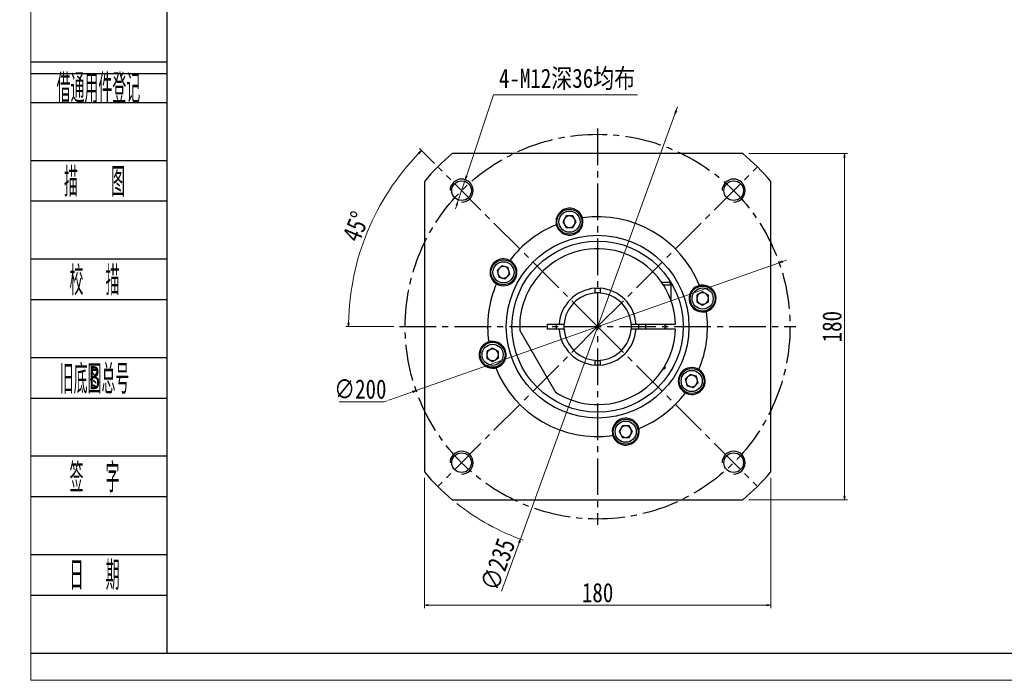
# Model space of a CAD drawing. Header units: millimetres. Extents: x -57 to 1151, y -40 to 802.
# Tile 1 of 8: x -57 to 455, y -40 to 304. Entities that reach past the tile are written whole.
import ezdxf
from ezdxf.enums import TextEntityAlignment as Align

# ---------------------------------------------------------------- set-up
doc = ezdxf.new("R2010")
doc.units = ezdxf.units.MM
doc.set_wipeout_variables(frame=1)
doc.linetypes.add('CENTER2', pattern=[28.575, 19.05, -3.175, 3.175, -3.175])
for name, color, linetype in [('1轮廓实线层', 7, 'Continuous'), ('2细线层', 4, 'Continuous'), ('3中心线层', 1, 'CENTER2'), ('6文字层', 3, 'Continuous')]:
    doc.layers.add(name, color=color, linetype=linetype)
doc.layers.add('图框_外框线', color=7, linetype='Continuous', lineweight=18)
doc.layers.add('尺寸线层', color=3, linetype='Continuous', lineweight=18)
doc.styles.add('PC_TEXTSTYLE', font='ISOCP.SHX', dxfattribs={"width": 0.707, "bigfont": 'GBCBIG.SHX'})
doc.styles.get("Standard").update_dxf_attribs({"font": 'SimSun.ttf'})
doc.styles.add('宋体', font='SimSun.ttf', dxfattribs={"width": 0.8})
doc.dimstyles.new('A水平标注', dxfattribs={"dimtxt": 3.5, "dimasz": 2, "dimexe": 1.5, "dimexo": 3, "dimgap": 1.1, "dimtad": 1, "dimtoh": 1, "dimdec": 1, "dimdsep": 46, "dimtxsty": '宋体', "dimblk": 'OPEN', "dimcen": 3, "dimclrd": 3, "dimclre": 3, "dimclrt": 6, "dimadec": 0, "dimazin": 0, "dimtm": 1e-09, "dimtfac": 1, "dimtdec": 1, "dimtix": 1, "dimtmove": 0, "dimatfit": 3, "dimldrblk": 'OPEN', "dimfxl": 0, "dimlwd": 13, "dimlwe": 13, "dimarcsym": 0})
doc.dimstyles.new('A水平标注$0', dxfattribs={"dimtxt": 3.5, "dimasz": 2, "dimexe": 1.5, "dimexo": 3, "dimgap": 1.1, "dimtad": 1, "dimtoh": 1, "dimdec": 4, "dimdsep": 46, "dimtxsty": '宋体', "dimblk": 'OPEN', "dimcen": 3, "dimclrd": 3, "dimclre": 3, "dimclrt": 6, "dimadec": 0, "dimazin": 0, "dimtm": 1e-09, "dimtfac": 1, "dimtdec": 4, "dimtix": 1, "dimtmove": 0, "dimatfit": 3, "dimldrblk": 'OPEN', "dimfxl": 0, "dimlwd": 13, "dimlwe": 13, "dimarcsym": 0})

# ---------------------------------------------------------------- blocks, each defined once
blk = doc.blocks.new('_Open')
at = {"color": 0, "linetype": 'ByBlock', "lineweight": -2}
for p, q in [((-1, 0.17), (0, 0)), ((-1, -0.17), (0, 0)), ((0, 0), (-1, 0))]:
    blk.add_line(p, q, dxfattribs=at)
blk = doc.blocks.new('*D46')
at = {"layer": 'Defpoints', "color": 0, "transparency": 16777216}
for p in [(175.08, 220.63), (171.27, 209.25)]:
    blk.add_point(p, dxfattribs=at)
at = {"layer": '尺寸线层', "color": 3, "lineweight": 13, "transparency": 16777216}
for p, q in [((189.81, 264.71), (175.71, 222.53)), ((264.69, 264.71), (189.81, 264.71)), ((171.27, 209.25), (175.08, 220.63)), ((170.64, 207.35), (170.01, 205.45))]:
    blk.add_line(p, q, dxfattribs=at)
at = {"layer": '尺寸线层', "color": 3, "lineweight": 13, "transparency": 16777216, "xscale": 2, "yscale": 2, "zscale": 2}
for p, rotation in [((175.08, 220.63), 251.5231368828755), ((171.27, 209.25), 71.52313688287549)]:
    blk.add_blockref('_Open', p, dxfattribs=dict(at, rotation=rotation))
at = {"layer": '尺寸线层', "color": 6, "transparency": 16777216, "insert": (228, 272.8), "char_height": 10, "attachment_point": 5, "style": '宋体', "bg_fill": 3, "box_fill_scale": 1.1, "bg_fill_color": 256, "bg_fill_true_color": 13158600, "bg_fill_transparency": 0}
blk.add_mtext('4-M12深36均布', dxfattribs=at)
blk = doc.blocks.new('*D47')
at = {"layer": 'Defpoints', "color": 0, "transparency": 16777216}
for p in [(284.03, 254.66), (203.74, 33.8)]:
    blk.add_point(p, dxfattribs=at)
at = {"layer": '尺寸线层', "color": 3, "lineweight": 13, "transparency": 16777216}
for p, q in [((284.71, 256.54), (285.4, 258.42)), ((284.03, 254.66), (203.74, 33.8)), ((193.9, 6.72), (203.06, 31.92))]:
    blk.add_line(p, q, dxfattribs=at)
at = {"layer": '尺寸线层', "color": 3, "lineweight": 13, "transparency": 16777216, "xscale": 2, "yscale": 2, "zscale": 2, "rotation": 250.0233156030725}
blk.add_blockref('_Open', (284.03, 254.66), dxfattribs=at)
at = {"layer": '尺寸线层', "color": 6, "transparency": 16777216, "insert": (192.03, 20.6), "char_height": 10, "attachment_point": 5, "rotation": 70.0233, "style": '宋体', "bg_fill": 3, "box_fill_scale": 1.1, "bg_fill_color": 256, "bg_fill_true_color": 13158600, "bg_fill_transparency": 0}
blk.add_mtext('∅235', dxfattribs=at)
at = {"layer": '尺寸线层', "color": 3, "lineweight": 13, "transparency": 16777216}
blk.add_arc((243.89, 144.23), 117.5, 231.4551, 250.7548, dxfattribs=at)
at = {"layer": '尺寸线层', "color": 3, "lineweight": 13, "transparency": 16777216, "xscale": 2, "yscale": 2, "zscale": 2, "rotation": 70.02331560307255}
blk.add_blockref('_Open', (203.74, 33.8), dxfattribs=at)
blk = doc.blocks.new('*D48')
at = {"layer": 'Defpoints', "color": 0, "transparency": 16777216}
for p in [(153.89, 68.69), (333.89, 68.69), (333.89, -0.58)]:
    blk.add_point(p, dxfattribs=at)
at = {"layer": '尺寸线层', "color": 3, "lineweight": 13, "transparency": 16777216}
for p, q in [((153.89, 65.69), (153.89, -2.08)), ((333.89, 65.69), (333.89, -2.08)), ((155.89, -0.58), (331.89, -0.58))]:
    blk.add_line(p, q, dxfattribs=at)
at = {"layer": '尺寸线层', "color": 3, "lineweight": 13, "transparency": 16777216, "xscale": 2, "yscale": 2, "zscale": 2, "rotation": 180}
blk.add_blockref('_Open', (153.89, -0.58), dxfattribs=at)
at = {"layer": '尺寸线层', "color": 3, "lineweight": 13, "transparency": 16777216, "xscale": 2, "yscale": 2, "zscale": 2}
blk.add_blockref('_Open', (333.89, -0.58), dxfattribs=at)
at = {"layer": '尺寸线层', "color": 6, "transparency": 16777216, "insert": (243.89, 5.92), "char_height": 10, "attachment_point": 5, "style": '宋体', "bg_fill": 3, "box_fill_scale": 1.1, "bg_fill_color": 256, "bg_fill_true_color": 13158600, "bg_fill_transparency": 0}
blk.add_mtext('180', dxfattribs=at)
blk = doc.blocks.new('*D49')
at = {"layer": 'Defpoints', "color": 0, "transparency": 16777216}
for p in [(161.16, 226.96), (131.79, 208.95), (140.89, 144.23), (243.89, 144.23), (346.89, 144.23)]:
    blk.add_point(p, dxfattribs=at)
at = {"layer": '尺寸线层', "color": 3, "lineweight": 13, "transparency": 16777216}
for p, q in [((159.03, 229.08), (151.3, 236.82)), ((137.89, 144.23), (112.94, 144.23))]:
    blk.add_line(p, q, dxfattribs=at)
blk.add_arc((243.89, 144.23), 129.44, 135.8853, 179.1147, dxfattribs=at)
at = {"layer": '尺寸线层', "color": 3, "lineweight": 13, "transparency": 16777216, "xscale": 2, "yscale": 2, "zscale": 2}
for p, rotation in [((152.36, 235.76), 45.4426371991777), ((114.44, 144.23), 269.5573628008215)]:
    blk.add_blockref('_Open', p, dxfattribs=dict(at, rotation=rotation))
at = {"layer": '尺寸线层', "color": 6, "transparency": 16777216, "insert": (118.29, 196.25), "char_height": 10, "attachment_point": 5, "rotation": 67.5, "style": '宋体', "bg_fill": 3, "box_fill_scale": 1.1, "bg_fill_color": 256, "bg_fill_true_color": 13158600, "bg_fill_transparency": 0}
blk.add_mtext('45°', dxfattribs=at)
blk = doc.blocks.new('*D50')
at = {"layer": 'Defpoints', "color": 0, "transparency": 16777216}
for p in [(338.22, 177.41), (149.55, 111.04)]:
    blk.add_point(p, dxfattribs=at)
at = {"layer": '尺寸线层', "color": 3, "lineweight": 13, "transparency": 16777216}
for p, q in [((338.22, 177.41), (149.55, 111.04)), ((340.11, 178.08), (341.99, 178.74)), ((133.01, 105.22), (147.67, 110.38)), ((109.57, 105.22), (133.01, 105.22))]:
    blk.add_line(p, q, dxfattribs=at)
at = {"layer": '尺寸线层', "color": 3, "lineweight": 13, "transparency": 16777216, "xscale": 2, "yscale": 2, "zscale": 2}
for p, rotation in [((338.22, 177.41), 199.3808903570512), ((149.55, 111.04), 19.38089035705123)]:
    blk.add_blockref('_Open', p, dxfattribs=dict(at, rotation=rotation))
at = {"layer": '尺寸线层', "color": 6, "transparency": 16777216, "insert": (120.54, 111.72), "char_height": 10, "attachment_point": 5, "style": '宋体', "bg_fill": 3, "box_fill_scale": 1.1, "bg_fill_color": 256, "bg_fill_true_color": 13158600, "bg_fill_transparency": 0}
blk.add_mtext('∅200', dxfattribs=at)
blk = doc.blocks.new('*D51')
at = {"layer": 'Defpoints', "color": 0, "transparency": 16777216}
for p in [(319.43, 234.23), (372.25, 234.23), (319.43, 54.23)]:
    blk.add_point(p, dxfattribs=at)
at = {"layer": '尺寸线层', "color": 3, "lineweight": 13, "transparency": 16777216}
for p, q in [((322.43, 234.23), (373.75, 234.23)), ((372.25, 56.23), (372.25, 232.23)), ((322.43, 54.23), (373.75, 54.23))]:
    blk.add_line(p, q, dxfattribs=at)
at = {"layer": '尺寸线层', "color": 3, "lineweight": 13, "transparency": 16777216, "xscale": 2, "yscale": 2, "zscale": 2}
for p, rotation in [((372.25, 234.23), 90), ((372.25, 54.23), 270)]:
    blk.add_blockref('_Open', p, dxfattribs=dict(at, rotation=rotation))
at = {"layer": '尺寸线层', "color": 6, "transparency": 16777216, "insert": (365.75, 144.23), "char_height": 10, "attachment_point": 5, "rotation": 90, "style": '宋体', "bg_fill": 3, "box_fill_scale": 1.1, "bg_fill_color": 256, "bg_fill_true_color": 13158600, "bg_fill_transparency": 0}
blk.add_mtext('180', dxfattribs=at)

msp = doc.modelspace()

# ---------------------------------------------------------------- linework, layer by layer
at = {"layer": '1轮廓实线层'}
for p, q in [((319.42692, 234.22695), (168.34748, 234.22695)), ((153.8872, 219.76667), (153.8872, 68.68722)), ((333.8872, 68.68722), (333.8872, 219.76667)), ((227.53187, 201.80175), (225.79982, 198.80176)), ((230.99598, 201.80175), (227.53187, 201.80175)), ((232.72803, 198.80176), (230.99598, 201.80175)), ((225.79982, 198.80176), (227.53187, 195.80175)), ((227.53187, 195.80175), (230.99598, 195.80175)), ((230.99598, 195.80175), (232.72803, 198.80176)), ((194.06019, 175.82301), (191.6107, 173.37352)), ((197.40625, 174.92644), (194.06019, 175.82301)), ((198.30283, 171.58037), (197.40625, 174.92644)), ((191.6107, 173.37352), (192.50727, 170.02746)), ((192.50727, 170.02746), (195.85334, 169.13088)), ((195.85334, 169.13088), (198.30283, 171.58037)), ((280.6372, 167.22695), (277.22262, 167.22695)), ((278.05133, 165.97695), (281.8872, 165.97695)), ((242.6372, 162.26103), (242.6372, 163.68684)), ((245.1372, 163.68684), (245.1372, 162.26103)), ((298.46201, 162.31432), (295.46201, 160.58227)), ((295.46201, 160.58227), (295.46201, 157.11817)), ((301.46201, 160.58227), (298.46201, 162.31432)), ((301.46201, 157.11817), (301.46201, 160.58227)), ((295.46201, 157.11817), (298.46201, 155.38612)), ((298.46201, 155.38612), (301.46201, 157.11817)), ((217.8872, 142.97695), (217.8872, 145.47695)), ((217.8872, 145.47695), (222.92444, 145.47695)), ((224.42731, 145.47695), (225.85312, 145.47695)), ((261.92128, 145.47695), (263.34709, 145.47695)), ((264.84997, 145.47695), (283.86766, 145.47695)), ((203.99249, 141.32662), (221.42808, 111.12728)), ((222.92444, 142.97695), (217.8872, 142.97695)), ((225.85312, 142.97695), (224.42731, 142.97695)), ((263.34709, 142.97695), (261.92128, 142.97695)), ((283.86766, 142.97695), (264.84997, 142.97695)), ((189.31239, 133.06777), (186.31239, 131.33572)), ((186.31239, 131.33572), (186.31239, 127.87162)), ((192.31239, 131.33572), (189.31239, 133.06777)), ((192.31239, 127.87162), (192.31239, 131.33572)), ((186.31239, 127.87162), (189.31239, 126.13957)), ((189.31239, 126.13957), (192.31239, 127.87162)), ((242.6372, 124.76705), (242.6372, 126.19286)), ((245.1372, 126.19286), (245.1372, 124.76705)), ((277.89088, 122.22695), (278.4872, 122.22695)), ((278.8872, 122.62695), (278.14636, 122.62695)), ((291.92106, 119.32301), (289.47157, 116.87352)), ((295.26713, 118.42644), (291.92106, 119.32301)), ((296.1637, 115.08037), (295.26713, 118.42644)), ((289.47157, 116.87352), (290.36815, 113.52746)), ((290.36815, 113.52746), (293.71421, 112.63088)), ((293.71421, 112.63088), (296.1637, 115.08037)), ((256.77843, 92.65214), (255.04637, 89.65214)), ((260.24253, 92.65214), (256.77843, 92.65214)), ((261.97458, 89.65214), (260.24253, 92.65214)), ((255.04637, 89.65214), (256.77843, 86.65214)), ((260.24253, 86.65214), (261.97458, 89.65214)), ((256.77843, 86.65214), (260.24253, 86.65214)), ((168.34748, 54.22694), (319.42692, 54.22694))]:
    msp.add_line(p, q, dxfattribs=at)
at = {"layer": '1轮廓实线层', "flags": 128}
for points in [[(242.6372, 164.18785), (243.8872, 164.22695), (245.1372, 164.18785)], [(279.36519, 142.97695), (279.3872, 144.22695), (279.36519, 145.47695)], [(245.1372, 124.26605), (243.8872, 124.22695), (242.6372, 124.26605)]]:
    msp.add_lwpolyline(points, dxfattribs=at)
at = {"layer": '1轮廓实线层'}
for centre, radius in [((173.17652, 214.93762), 5.1), ((314.59788, 214.93762), 5.1), ((229.26392, 198.80176), 6.5), ((229.26392, 198.80176), 5.5), ((243.8872, 144.22695), 47.5), ((243.8872, 144.22695), 44.5), ((194.95677, 172.47695), 6.5), ((194.95677, 172.47695), 5.5), ((298.46201, 158.85022), 6.5), ((298.46201, 158.85022), 5.5), ((189.31239, 129.60367), 6.5), ((189.31239, 129.60367), 5.5), ((292.81764, 115.97695), 6.5), ((292.81764, 115.97695), 5.5), ((258.51048, 89.65214), 6.5), ((258.51048, 89.65214), 5.5), ((173.17652, 73.51627), 5.1), ((314.59788, 73.51627), 5.1)]:
    msp.add_circle(centre, radius, dxfattribs=at)
for centre, radius, start, end in [((243.8872, 144.22695), 117.5, 130.0077539, 139.9922461), ((243.8872, 144.22695), 117.5, 40.0077539, 49.9922461), ((229.26392, 198.80176), 7, 20.9701744, 189.0298256), ((229.26392, 198.80176), 7, 202.6464204, 7.3535796), ((229.26392, 198.80176), 3, 150, 210), ((229.26392, 198.80176), 3, 90, 150), ((229.26392, 198.80176), 3, 30, 90), ((229.26392, 198.80176), 3, 330, 30), ((243.8872, 144.22695), 57.15, 22.0320262, 97.9679738), ((229.26392, 198.80176), 7, 7.3535796, 16.801927), ((243.8872, 144.22695), 57.15, 112.0320262, 142.9679738), ((229.26392, 198.80176), 7, 193.198073, 202.6464204), ((229.26392, 198.80176), 3, 210, 270), ((229.26392, 198.80176), 3, 270, 330), ((243.8872, 144.22695), 40.5, 1.7686691, 182.7339555), ((194.95677, 172.47695), 7, 65.9701744, 234.0298256), ((194.95677, 172.47695), 3, 135, 195), ((194.95677, 172.47695), 7, 247.6464204, 52.3535796), ((194.95677, 172.47695), 3, 75, 135), ((194.95677, 172.47695), 3, 15, 75), ((194.95677, 172.47695), 7, 52.3535796, 61.801927), ((194.95677, 172.47695), 3, 195, 255), ((194.95677, 172.47695), 3, 255, 315), ((194.95677, 172.47695), 3, 315, 15), ((243.8872, 144.22695), 57.15, 157.0320262, 187.9679738), ((194.95677, 172.47695), 7, 238.198073, 247.6464204), ((243.8872, 144.22695), 20, 93.5833217, 176.4166783), ((243.8872, 144.22695), 20, 3.5833217, 86.4166783), ((280.6372, 165.97695), 1.25, 0, 90), ((298.46201, 158.85022), 7, 112.6464204, 277.3535796), ((298.46201, 158.85022), 7, 103.198073, 112.6464204), ((298.46201, 158.85022), 7, 290.9701744, 99.0298256), ((243.8872, 144.22695), 17.5, 94.0960438, 175.9039562), ((243.8872, 144.22695), 17.6, 85.9272686, 94.0727314), ((243.8872, 144.22695), 17.5, 4.0960438, 85.9039562), ((298.46201, 158.85022), 3, 120, 180), ((298.46201, 158.85022), 3, 180, 240), ((298.46201, 158.85022), 3, 60, 120), ((298.46201, 158.85022), 3, 0, 60), ((298.46201, 158.85022), 3, 300, 0), ((298.46201, 158.85022), 3, 240, 300), ((243.8872, 144.22695), 57.15, 337.0320262, 7.9679738), ((298.46201, 158.85022), 7, 277.3535796, 286.801927), ((243.8872, 144.22695), 21.5, 176.6669705, 183.3330295), ((243.8872, 144.22695), 17.6, 175.9272686, 184.0727314), ((243.8872, 144.22695), 17.6, 355.9272686, 4.0727314), ((243.8872, 144.22695), 21.5, 356.6669705, 3.3330295), ((243.8872, 144.22695), 40.5, 237.2660445, 358.2313309), ((243.8872, 144.22695), 20, 183.5833217, 266.4166783), ((243.8872, 144.22695), 17.5, 184.0960438, 265.9039562), ((243.8872, 144.22695), 17.5, 274.0960438, 355.9039562), ((243.8872, 144.22695), 20, 273.5833217, 356.4166783), ((189.31239, 129.60367), 7, 110.9701744, 279.0298256), ((189.31239, 129.60367), 7, 97.3535796, 106.801927), ((189.31239, 129.60367), 7, 292.6464204, 97.3535796), ((189.31239, 129.60367), 3, 120, 180), ((189.31239, 129.60367), 3, 180, 240), ((189.31239, 129.60367), 3, 60, 120), ((189.31239, 129.60367), 3, 0, 60), ((189.31239, 129.60367), 3, 300, 0), ((189.31239, 129.60367), 3, 240, 300), ((189.31239, 129.60367), 7, 283.198073, 292.6464204), ((243.8872, 144.22695), 17.6, 265.9272686, 274.0727314), ((292.81764, 115.97695), 7, 67.6464204, 232.3535796), ((243.8872, 144.22695), 57.15, 202.0320262, 277.9679738), ((292.81764, 115.97695), 3, 135, 195), ((292.81764, 115.97695), 7, 245.9701744, 54.0298256), ((292.81764, 115.97695), 3, 75, 135), ((292.81764, 115.97695), 3, 15, 75), ((292.81764, 115.97695), 7, 58.198073, 67.6464204), ((292.81764, 115.97695), 3, 195, 255), ((292.81764, 115.97695), 3, 255, 315), ((292.81764, 115.97695), 3, 315, 15), ((243.8872, 144.22695), 57.15, 292.0320262, 322.9679738), ((292.81764, 115.97695), 7, 232.3535796, 241.801927), ((258.51048, 89.65214), 7, 22.6464204, 187.3535796), ((258.51048, 89.65214), 3, 90, 150), ((258.51048, 89.65214), 3, 30, 90), ((258.51048, 89.65214), 7, 13.198073, 22.6464204), ((258.51048, 89.65214), 7, 187.3535796, 196.801927), ((258.51048, 89.65214), 7, 200.9701744, 9.0298256), ((258.51048, 89.65214), 3, 150, 210), ((258.51048, 89.65214), 3, 210, 270), ((258.51048, 89.65214), 3, 270, 330), ((258.51048, 89.65214), 3, 330, 30), ((243.8872, 144.22695), 117.5, 220.0077539, 229.9922461), ((243.8872, 144.22695), 117.5, 310.0077539, 319.9922461)]:
    msp.add_arc(centre, radius, start, end, dxfattribs=at)
for points in [[(235.80029, 201.30693), (235.96509, 200.8252)], [(222.44882, 197.20353), (222.35068, 197.70312)], [(197.80725, 178.87028), (198.26441, 178.64618)], [(191.26787, 166.52782), (190.84522, 166.81169)], [(242.6372, 163.68684), (242.6372, 164.18785)], [(245.1372, 164.18785), (245.1372, 163.68684)], [(281.8872, 165.97695), (281.8872, 158.23587)], [(296.86378, 165.66533), (297.36337, 165.76347)], [(242.6372, 161.68225), (242.6372, 162.26103)], [(245.1372, 162.26103), (245.1372, 161.68225)], [(300.96718, 152.31385), (300.48546, 152.14905)], [(222.92444, 145.47695), (223.9263, 145.47695)], [(223.9263, 145.47695), (224.42731, 145.47695)], [(225.85312, 145.47695), (226.4319, 145.47695)], [(261.3425, 145.47695), (261.92128, 145.47695)], [(263.34709, 145.47695), (263.8481, 145.47695)], [(263.8481, 145.47695), (264.84997, 145.47695)], [(268.8872, 142.97695), (268.8872, 145.47695)], [(278.8872, 145.47695), (278.8872, 142.97695)], [(283.86766, 145.47695), (284.36791, 145.47695)], [(203.4333, 142.29516), (203.99249, 141.32662)], [(223.9263, 142.97695), (222.92444, 142.97695)], [(224.42731, 142.97695), (223.9263, 142.97695)], [(226.4319, 142.97695), (225.85312, 142.97695)], [(261.92128, 142.97695), (261.3425, 142.97695)], [(263.8481, 142.97695), (263.34709, 142.97695)], [(264.84997, 142.97695), (263.8481, 142.97695)], [(284.36791, 142.97695), (283.86766, 142.97695)], [(186.80722, 136.14004), (187.28894, 136.30484)], [(242.6372, 126.19286), (242.6372, 126.77165)], [(242.6372, 124.26605), (242.6372, 124.76705)], [(245.1372, 126.77165), (245.1372, 126.19286)], [(245.1372, 124.76705), (245.1372, 124.26605)], [(278.8872, 123.84926), (278.8872, 122.62695)], [(190.91062, 122.78856), (190.41103, 122.69042)], [(278.8872, 122.62695), (278.4872, 122.22695)], [(296.50653, 121.92607), (296.92918, 121.64221)], [(221.42808, 111.12728), (221.98727, 110.15873)], [(289.96715, 109.58361), (289.50999, 109.80771)], [(251.97411, 87.14696), (251.80931, 87.62869)], [(265.32558, 91.25036), (265.42372, 90.75078)]]:
    msp.add_open_spline(points, degree=1, dxfattribs=at)
at = {"layer": '2细线层'}
for p, q in [((-50.50027, 281.91679), (20.04795, 281.91679)), ((-50.50027, 275.89001), (20.04795, 275.89001)), ((-50.50027, 260.82308), (20.04795, 260.82308)), ((-50.50027, 230.68921), (20.04795, 230.68921)), ((-50.50027, 209.5955), (20.04795, 209.5955)), ((-50.50027, 179.46163), (20.04795, 179.46163)), ((-50.50027, 158.36792), (20.04795, 158.36792)), ((-50.50027, 128.23405), (20.04795, 128.23405)), ((-50.50027, 107.14035), (20.04795, 107.14035)), ((-50.50027, 77.00648), (20.04795, 77.00648)), ((-50.50027, 55.91277), (20.04795, 55.91277)), ((-50.50027, 25.7789), (20.04795, 25.7789)), ((-50.50027, 4.68519), (20.04795, 4.68519)), ((-50.50027, -25.44868), (20.04795, -25.44868))]:
    msp.add_line(p, q, dxfattribs=at)
for centre in [(314.59788, 214.93762), (314.59788, 73.51627)]:
    msp.add_arc(centre, 6, 270, 180, dxfattribs=at)
at = {"layer": '3中心线层'}
for p, q in [((243.8872, 247.22695), (243.8872, 41.22695)), ((243.8872, 144.22695), (161.15571, 226.95844)), ((243.8872, 144.22695), (326.61869, 226.95844)), ((140.8872, 144.22695), (346.8872, 144.22695)), ((243.8872, 144.22695), (161.15571, 61.49545)), ((243.8872, 144.22695), (326.61869, 61.49545))]:
    msp.add_line(p, q, dxfattribs=at)
msp.add_circle((243.8872, 144.22695), 100, dxfattribs=at)
at = {"layer": '图框_外框线', "color": 3}
msp.add_lwpolyline([(-50.76065, -39.6104), (1138.82397, -39.6104), (1138.82397, 801.59587), (-50.76065, 801.59587)], close=True, dxfattribs=at)
at = {"layer": '图框_外框线', "color": 3, "lineweight": 25}
msp.add_lwpolyline([(20.04795, -25.44868), (1124.66225, -25.44868), (1124.66225, 787.43415), (20.04795, 787.43415)], close=True, dxfattribs=at)

# ---------------------------------------------------------------- texts
at = {"layer": '6文字层', "color": 3, "style": 'PC_TEXTSTYLE'}
for s, width, p in [('借通用件登记', 0.667, (-15.60872, 268.75607)), ('描   图', 0.6667, (-17.61938, 220.14236)), ('校  描', 0.667, (-17.61938, 168.91478)), ('旧底图总号', 0.667, (-17.61938, 117.6872)), ('签  字', 0.667, (-17.61938, 66.45962)), ('日  期', 0.667, (-17.60059, 15.5328))]:
    msp.add_text(s, height=15.066935, dxfattribs=dict(at, width=width)).set_placement(p, align=Align.MIDDLE)
at = {"layer": '6文字层', "width": 0.707}
msp.add_text('B', height=12.05355, dxfattribs=at).set_placement((-17.61938, 117.6872), align=Align.MIDDLE)

# ---------------------------------------------------------------- next in the draw order: dimensions: what is measured, and where the dimension line sits
at = {"layer": '尺寸线层'}
dim = msp.add_diameter_dim_2p(p1=(171.27499, 209.24691), p2=(175.07805, 220.62833), text='4-M12深36均布', dimstyle='A水平标注', override={"dimtxt": 10, "dimgap": 1.5, "dimdec": 4, "dimtdec": 4}, dxfattribs=at)
dim.commit()
dim.dimension.update_dxf_attribs({"geometry": '*D46', "text_midpoint": (228.00121, 264.71206), "dimtype": 163})

# ---------------------------------------------------------------- next in the draw order: dimensions: what is measured, and where the dimension line sits
dim = msp.add_diameter_dim_2p(p1=(284.02963, 254.65717), p2=(203.74477, 33.79672), dimstyle='A水平标注', override={"dimtxt": 10, "dimgap": 1.5, "dimdec": 4, "dimtdec": 4}, dxfattribs=at)
dim.commit()
dim.dimension.update_dxf_attribs({"geometry": '*D47', "text_midpoint": (192.03129, 20.5994)})

# ---------------------------------------------------------------- next in the draw order: linework, layer by layer
at = {"layer": '2细线层'}
msp.add_arc((173.17652, 214.93762), 6, 270, 180, dxfattribs=at)

# ---------------------------------------------------------------- next in the draw order: dimensions: what is measured, and where the dimension line sits
at = {"layer": '尺寸线层'}
dim = msp.add_linear_dim(base=(333.8872, -0.58284), p1=(153.8872, 68.68722), p2=(333.8872, 68.68722), dimstyle='A水平标注$0', override={"dimtxt": 10, "dimgap": 1.5}, dxfattribs=at)
dim.commit()
dim.dimension.update_dxf_attribs({"geometry": '*D48', "text_midpoint": (243.8872, -0.58284), "dimtype": 160})

# ---------------------------------------------------------------- next in the draw order: linework, layer by layer
at = {"layer": '2细线层'}
msp.add_arc((173.17652, 73.51627), 6, 270, 180, dxfattribs=at)

# ---------------------------------------------------------------- next in the draw order: dimensions: what is measured, and where the dimension line sits
at = {"layer": '尺寸线层'}
dim = msp.add_angular_dim_2l(base=(131.78615, 208.94852), line1=((140.8872, 144.22695), (346.8872, 144.22695)), line2=((243.8872, 144.22695), (161.15571, 226.95844)), dimstyle='A水平标注', override={"dimtxt": 10, "dimgap": 1.5, "dimdec": 4, "dimtdec": 4}, dxfattribs=at)
dim.commit()
dim.dimension.update_dxf_attribs({"geometry": '*D49', "text_midpoint": (118.29211, 196.25013)})

# ---------------------------------------------------------------- next in the draw order: wipeouts: each hides what was drawn before it
msp.add_wipeout([(160.16764, 155.28117), (161.04224, 163.33381), (182.37393, 161.01698), (181.49934, 152.96434)]).dxf.layer = '1轮廓实线层'

# ---------------------------------------------------------------- next in the draw order: dimensions: what is measured, and where the dimension line sits
dim = msp.add_diameter_dim_2p(p1=(338.22054, 177.4116), p2=(149.55386, 111.04229), dimstyle='A水平标注', override={"dimtxt": 10, "dimgap": 1.5, "dimdec": 4, "dimtdec": 4}, dxfattribs=at)
dim.commit()
dim.dimension.update_dxf_attribs({"geometry": '*D50', "text_midpoint": (120.54185, 105.22386), "dimtype": 163})

# ---------------------------------------------------------------- next in the draw order: dimensions: what is measured, and where the dimension line sits
dim = msp.add_linear_dim(base=(372.25369, 234.22695), p1=(319.42692, 54.22694), p2=(319.42692, 234.22695), angle=90, dimstyle='A水平标注$0', override={"dimtxt": 10, "dimgap": 1.5}, dxfattribs=at)
dim.commit()
dim.dimension.update_dxf_attribs({"geometry": '*D51', "text_midpoint": (365.75369, 144.22695)})

doc.saveas('drawing.dxf')
